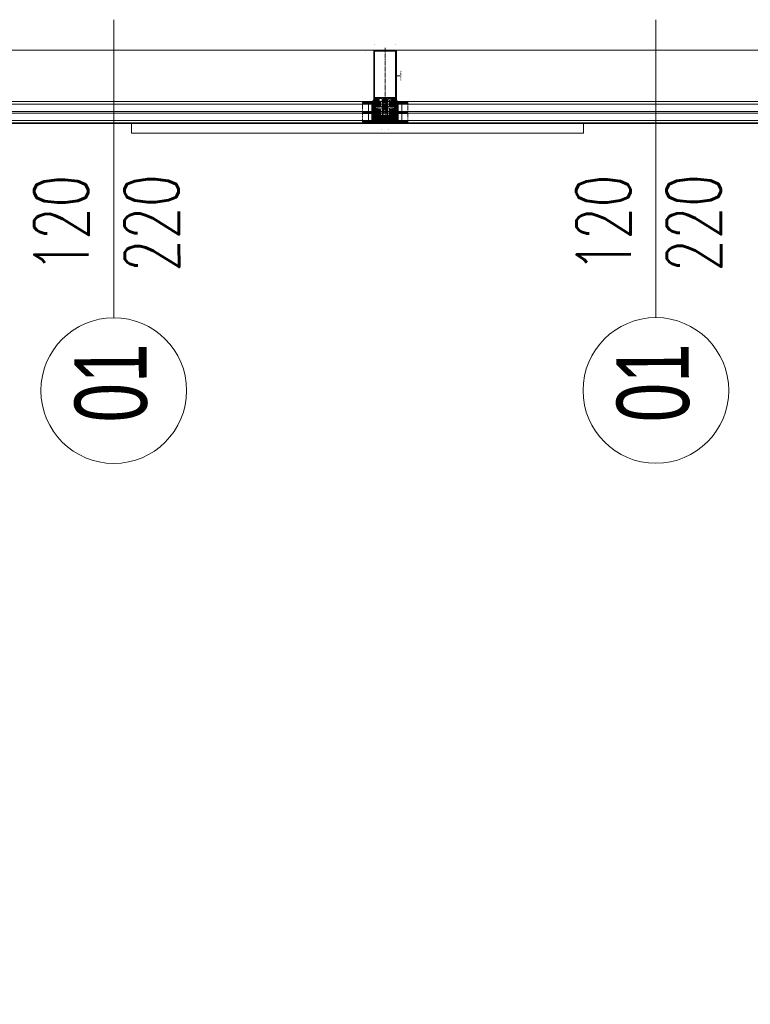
# Model space of a CAD drawing. Header units: inches. Extents: x 0 to 111471, y -105323 to 11070.
# Tile 173 of 256: x 44290 to 44452, y -28066 to -27848. Entities that reach past the tile are written whole.
import ezdxf
from ezdxf.enums import TextEntityAlignment as Align

# ---------------------------------------------------------------- set-up
doc = ezdxf.new("R2010")
doc.units = ezdxf.units.IN
doc.header["$MEASUREMENT"] = 0
for name, pattern in [('DIVIDE', [5.3, 2, -1, 0.15, -1, 0.15, -1]), ('gen3', [6.25, 4.75, -1.5]), ('GEN7', [13.75, 9.75, -1.5, 1, -1.5])]:
    doc.linetypes.add(name, pattern=pattern)
for name, color, linetype, lineweight in [('888 drzwi i okna', 4, 'Continuous', 0), ('888 opisy', 3, 'Continuous', 0), ('888 projektowane elementy', 6, 'Continuous', 13), ('888 sciany istniejące', 2, 'Continuous', 35), ('888 widok', 8, 'Continuous', 0), ('888 wymiary', 1, 'Continuous', 0), ('MB-inne', 8, 'Continuous', 9), ('MB-kreskowanie', 8, 'Continuous', 5), ('MB-opisy', 120, 'Continuous', 9), ('MB-osie', 4, 'GEN7', 5), ('MB-profile', 7, 'Continuous', 9), ('MB-szyby', 4, 'Continuous', 9), ('MB-urwania', 1, 'DIVIDE', 5), ('MB-uszczelki_tworzywa', 8, 'Continuous', 9), ('MB-wymiary', 145, 'Continuous', 9), ('Wymiary', 85, 'Continuous', 18)]:
    doc.layers.add(name, color=color, linetype=linetype, lineweight=lineweight)
doc.styles.add('ARIALCE', font='arial.ttf', dxfattribs={"width": 0.8})
doc.styles.get("Standard").update_dxf_attribs({"font": 'arial.ttf'})
doc.styles.add('TS 100_opisy', font='romans.shx', dxfattribs={"width": 0.7, "height": 16})
doc.styles.add('TS 100_wymiary', font='romans.shx', dxfattribs={"width": 0.7, "height": 16})
doc.dimstyles.new('Dim Style 100', dxfattribs={"dimtxt": 16, "dimasz": 12, "dimexe": 12, "dimexo": 2, "dimgap": 10, "dimtad": 1, "dimdec": 0, "dimzin": 9, "dimtxsty": 'TS 100_wymiary', "dimblk": 'ARCHTICK', "dimcen": 2.5, "dimdle": 12, "dimclrd": 256, "dimclrt": 2, "dimadec": 0, "dimazin": 2, "dimtfac": 1, "dimtdec": 0, "dimtix": 1, "dimtmove": 2, "dimatfit": 3, "dimfxl": 0, "dimlwd": -1, "dimarcsym": 0})
doc.dimstyles.new('MB_KDA_2.5', dxfattribs={"dimtxt": 2.5, "dimasz": 2.5, "dimexe": 1, "dimexo": 1, "dimgap": 1, "dimtad": 1, "dimdec": 1, "dimdsep": 46, "dimtxsty": 'Standard', "dimcen": 0, "dimclrd": 256, "dimclre": 256, "dimclrt": 2, "dimadec": 0, "dimazin": 2, "dimtp": 0.1, "dimtm": 0.1, "dimtfac": 0.71, "dimtdec": 1, "dimtmove": 0, "dimatfit": 3, "dimfxl": 0, "dimtzin": 0, "dimlwd": -1, "dimlwe": -1, "dimarcsym": 0})
pattern_1 = [(315, (-204.003, -193.6241), (1.3470384, -3e-16), [0.9525, -0.9525])]
pattern_2 = [(0.033944, (-4153.1781, -852.2568), (0.23784281, 0.47639099), [0, -0.47625])]
pattern_3 = [(45, (-204.003, 93.6241), (1.3470384, -2e-16), [0.9525, -0.9525])]

# ---------------------------------------------------------------- blocks, each defined once
blk = doc.blocks.new('K430492X')
at = {"layer": 'MB-kreskowanie'}
h = blk.add_hatch(color=0, dxfattribs=at)
h.paths.add_polyline_path([(-109.2, 25), (-109.5, 24.7), (-109.5, 22.5), (-109, 22), (-108.5, 22), (-108.5, 23.5), (-106.5, 23.5), (-106.5, 19.7), (-106.3, 19.5), (-106.5, 19.2), (-106.5, 15.5), (-108.5, 15.5), (-108.5, 17), (-109, 17), (-109.5, 16.5), (-109.5, 13), (-108.5, 13), (-108.5, 14), (-106.5, 14), (-106.5, 6.5), (-107, 6), (-124.2, 6), (-124.5, 5.7), (-124.5, 4), (-124, 3.5), (-123, 3.5), (-123, 4.5), (-121, 4.5), (-120.5, 4), (-120.5, 2.7), (-118.9, 0), (-120.5, -2.8), (-120.5, -4), (-121, -4.5), (-123, -4.5), (-123, -3.5), (-124, -3.5), (-124.5, -4), (-124.5, -5.7), (-124.2, -6), (-107, -6), (-106.5, -6.5), (-106.5, -14), (-108.5, -14), (-108.5, -13), (-109.5, -13), (-109.5, -16.5), (-109, -17), (-108.5, -17), (-108.5, -15.5), (-106.5, -15.5), (-106.5, -19.2), (-106.3, -19.5), (-106.5, -19.7), (-106.5, -23.5), (-108.5, -23.5), (-108.5, -22), (-109, -22), (-109.5, -22.5), (-109.5, -24.7), (-109.2, -25), (-0.5, -25, 0.413925), (0, -24.5), (0, 24.5, 0.413925), (-0.5, 25)])
h.paths.add_polyline_path([(-3, 22.9), (-2.5, 22.4), (-2.5, -22.4), (-3, -22.9), (-104, -22.9), (-104.5, -22.4), (-104.5, 22.4), (-104, 22.9)], flags=16)
h.paths.add_polyline_path([(-106.4, 3.6), (-105.5, 0), (-106.4, -3.6), (-106.9, -4), (-116.9, -4), (-117.3, -3.2), (-115.9, -0.8), (-115.9, 0.8), (-117.3, 3.2), (-116.9, 4), (-106.9, 4)], flags=16)
at = {"layer": 'MB-profile'}
blk.add_lwpolyline([(-0.5, -25), (-109.2, -25), (-109.5, -24.7), (-109.5, -22.5), (-109, -22), (-108.5, -22), (-108.5, -23.5), (-106.5, -23.5), (-106.5, -19.7), (-106.3, -19.5), (-106.5, -19.2), (-106.5, -15.5), (-108.5, -15.5), (-108.5, -17), (-109, -17), (-109.5, -16.5), (-109.5, -13), (-108.5, -13), (-108.5, -14), (-106.5, -14), (-106.5, -6.5), (-107, -6), (-124.2, -6), (-124.5, -5.7), (-124.5, -4), (-124, -3.5), (-123, -3.5), (-123, -4.5), (-121, -4.5), (-120.5, -4), (-120.5, -2.8), (-118.9, 0), (-120.5, 2.7), (-120.5, 4), (-121, 4.5), (-123, 4.5), (-123, 3.5), (-124, 3.5), (-124.5, 4), (-124.5, 5.7), (-124.2, 6), (-107, 6), (-106.5, 6.5), (-106.5, 14), (-108.5, 14), (-108.5, 13), (-109.5, 13), (-109.5, 16.5), (-109, 17), (-108.5, 17), (-108.5, 15.5), (-106.5, 15.5), (-106.5, 19.2), (-106.3, 19.5), (-106.5, 19.7), (-106.5, 23.5), (-108.5, 23.5), (-108.5, 22), (-109, 22), (-109.5, 22.5), (-109.5, 24.7), (-109.2, 25), (-0.5, 25, -0.414502), (0, 24.5), (0, -24.5, -0.414502)], format="xyb", close=True, dxfattribs=at)
for points in [[(-3, -22.9), (-104, -22.9), (-104.5, -22.4), (-104.5, 22.4), (-104, 22.9), (-3, 22.9), (-2.5, 22.4), (-2.5, -22.4)], [(-106.4, -3.6), (-106.9, -4), (-116.9, -4), (-117.3, -3.2), (-115.9, -0.8), (-115.9, 0.8), (-117.3, 3.2), (-116.9, 4), (-106.9, 4), (-106.4, 3.6), (-105.5, 0)]]:
    blk.add_lwpolyline(points, close=True, dxfattribs=at)
blk = doc.blocks.new('*D597')
at = {"layer": 'Defpoints', "color": 0, "ltscale": 0.01}
for p in [(52, -74.7), (161.5, -74.5), (52, -92)]:
    blk.add_point(p, dxfattribs=at)
at = {"layer": 'MB-wymiary'}
for p, q in [((52, -75.7), (52, -93)), ((161.5, -75.5), (161.5, -93)), ((159, -92), (54.5, -92))]:
    blk.add_line(p, q, dxfattribs=at)
at = {"layer": 'MB-wymiary', "ltscale": 0.01}
for points in [[(54.5, -91.6), (54.5, -92.4), (52, -92)], [(159, -92.4), (159, -91.6), (161.5, -92)]]:
    blk.add_solid(points, dxfattribs=at)
at = {"layer": 'MB-wymiary', "color": 2, "ltscale": 0.01, "insert": (106.8, -89.7), "char_height": 2.5, "attachment_point": 5}
blk.add_mtext('110', dxfattribs=at)
blk = doc.blocks.new('*D598')
at = {"layer": 'Defpoints', "color": 0, "ltscale": 0.01}
for p in [(147.1, -25), (173.9, -25), (147.1, -75)]:
    blk.add_point(p, dxfattribs=at)
at = {"layer": 'MB-wymiary'}
for p, q in [((148.1, -25), (174.9, -25)), ((173.9, -72.5), (173.9, -27.5)), ((148.1, -75), (174.9, -75))]:
    blk.add_line(p, q, dxfattribs=at)
at = {"layer": 'MB-wymiary', "ltscale": 0.01}
for points in [[(174.3, -27.5), (173.5, -27.5), (173.9, -25)], [(173.5, -72.5), (174.3, -72.5), (173.9, -75)]]:
    blk.add_solid(points, dxfattribs=at)
at = {"layer": 'MB-wymiary', "color": 2, "ltscale": 0.01, "insert": (171.7, -50), "char_height": 2.5, "attachment_point": 5, "rotation": 90}
blk.add_mtext('50', dxfattribs=at)
blk = doc.blocks.new('120900')
at = {"layer": 'MB-kreskowanie'}
h = blk.add_hatch(dxfattribs=at)
h.set_pattern_fill('DOTS', color=256, scale=0.3, angle=90.0339, style=0)
h.set_pattern_definition([(90.033944, (778.75693, -4206.1781), (-0.47639099, 0.23784281), [0, -0.47625])])
h.paths.add_polyline_path([(-6.2, 1.7, -0.244698), (-6, 1.8), (-5.6, 1.8, -0.117863), (-5.4, 1.8, 0.255673), (-2.6, 1.8, -0.117863), (-2.4, 1.8), (-2, 1.8, -0.244698), (-1.8, 1.7), (-1, 0.6, -0.520567), (-1.1, 0.3), (-1.5, 0.2), (-1.5, -1), (-2.5, -1), (-2.5, 0.7, 0.496188), (-2.8, 0.9, -0.136548), (-5.2, 0.9, 0.502247), (-5.5, 0.7), (-5.5, -1), (-6.5, -1), (-6.5, 0.2), (-6.9, 0.3, -0.520567), (-7, 0.6)])
h.paths.add_polyline_path([(-9.5, -1.3, -0.414214), (-9.2, -1), (-7.3, -1, -0.267949), (-7.1, -1.2, 0.767327), (-6.5, -1), (-5.5, -1), (-5.5, -1.3, 0.414214), (-5.3, -1.5), (-2.7, -1.5, 0.414214), (-2.5, -1.3), (-2.5, -1), (-1.5, -1, 0.767327), (-0.9, -1.2, -0.267949), (-0.7, -1), (1.2, -1, -0.414214), (1.5, -1.3, 0.218991), (4.8, -4.2, -0.885567), (4.5, -5, -0.160479), (1, -3.3, 0.21435), (0.2, -3), (-1.4, -3, 0.674934), (-1.6, -3.5, 0.163474), (0.2, -4.4, -1), (0.2, -5, -0.19206), (-3.5, -3.2, 0.293178), (-4, -3, 0.293178), (-4.5, -3.2, -0.19206), (-8.2, -5, -1), (-8.2, -4.4, 0.163474), (-6.4, -3.5, 0.674934), (-6.6, -3), (-8.2, -3, 0.214349), (-9, -3.3, -0.160479), (-12.5, -5, -0.885567), (-12.8, -4.2, 0.226961)])
at = {"layer": 'MB-uszczelki_tworzywa'}
for points in [[(1.5, -1.3, 0.218991), (4.8, -4.2, -0.885567), (4.5, -5, -0.160479), (1, -3.3, 0.21435), (0.2, -3), (-1.4, -3, 0.677436), (-1.6, -3.5, 0.163474), (0.2, -4.4, -1), (0.2, -5, -0.19206), (-3.5, -3.2, 0.293178), (-4, -3, 0.293178), (-4.5, -3.2, -0.19206), (-8.2, -5, -1), (-8.2, -4.4, 0.163474), (-6.4, -3.5, 0.677436), (-6.6, -3), (-8.2, -3, 0.21435), (-9, -3.3, -0.160479), (-12.5, -5, -0.885567), (-12.8, -4.2, 0.226961), (-9.5, -1.3, -0.414214), (-9.2, -1), (-7.3, -1, -0.267949), (-7.1, -1.2, 0.767327), (-6.5, -1), (-6.5, 0.2), (-6.9, 0.3, -0.520567), (-7, 0.6), (-6.2, 1.7, -0.244698), (-6, 1.8), (-5.6, 1.8, -0.117863), (-5.4, 1.8, 0.255673), (-2.6, 1.8, -0.117863), (-2.4, 1.8), (-2, 1.8, -0.244698), (-1.8, 1.7), (-1, 0.6, -0.520567), (-1.1, 0.3), (-1.5, 0.2), (-1.5, -1, 0.767327), (-0.9, -1.2, -0.267949), (-0.7, -1), (1.2, -1, -0.414214)], [(-2.5, -1.3), (-2.5, 0.7, 0.490314), (-2.7, 0.9, -0.137178), (-5.2, 0.9, 0.490314), (-5.5, 0.7), (-5.5, -1.3, 0.414214), (-5.3, -1.5), (-2.7, -1.5, 0.414214)]]:
    blk.add_lwpolyline(points, format="xyb", close=True, dxfattribs=at)
blk = doc.blocks.new('*D599')
at = {"layer": 'Defpoints', "color": 0, "ltscale": 0.01}
for p in [(2.1, -40), (-13.3, -60), (2, -60)]:
    blk.add_point(p, dxfattribs=at)
at = {"layer": 'MB-wymiary'}
for p, q in [((1.1, -40), (-14.3, -40)), ((-13.3, -42.5), (-13.3, -57.5)), ((1, -60), (-14.3, -60))]:
    blk.add_line(p, q, dxfattribs=at)
at = {"layer": 'MB-wymiary', "ltscale": 0.01}
for points in [[(-12.9, -42.5), (-13.8, -42.5), (-13.3, -40)], [(-13.8, -57.5), (-12.9, -57.5), (-13.3, -60)]]:
    blk.add_solid(points, dxfattribs=at)
at = {"layer": 'MB-wymiary', "color": 2, "ltscale": 0.01, "insert": (-15.6, -50), "char_height": 2.5, "attachment_point": 5, "rotation": 90}
blk.add_mtext('20', dxfattribs=at)
blk = doc.blocks.new('_ArchTick')
at = {"layer": 'Wymiary', "color": 0, "const_width": 0.15}
blk.add_lwpolyline([(-0.5, -0.5), (0.5, 0.5)], dxfattribs=at)
blk = doc.blocks.new('*D701')
at = {"layer": '888 wymiary', "color": 0, "lineweight": -2, "ltscale": 0.01}
for p, q in [((44250.71, -28131.52), (44250.71, -28163.52)), ((44370.71, -28131.52), (44370.71, -28163.52))]:
    blk.add_line(p, q, dxfattribs=at)
at = {"layer": '888 wymiary', "ltscale": 0.01}
blk.add_line((44238.71, -28151.52), (44382.71, -28151.52), dxfattribs=at)
at = {"layer": 'Defpoints', "color": 0}
for p in [(44250.71, -27864.81), (44370.71, -27864.86), (44370.71, -28151.52)]:
    blk.add_point(p, dxfattribs=at)
at = {"layer": '888 wymiary', "linetype": 'ByBlock', "xscale": 12, "yscale": 12, "zscale": 12, "rotation": 180}
blk.add_blockref('_ArchTick', (44250.71, -28151.52), dxfattribs=at)
at = {"layer": '888 wymiary', "linetype": 'ByBlock', "xscale": 12, "yscale": 12, "zscale": 12}
blk.add_blockref('_ArchTick', (44370.71, -28151.52), dxfattribs=at)
at = {"layer": '888 wymiary', "color": 2, "ltscale": 0.01, "insert": (44310.71, -28133.52), "char_height": 16, "attachment_point": 5, "style": 'TS 100_wymiary'}
blk.add_mtext('120', dxfattribs=at)
blk = doc.blocks.new('*D702')
at = {"layer": '888 wymiary', "color": 0, "lineweight": -2, "ltscale": 0.01}
for p, q in [((44370.71, -28131.52), (44370.71, -28163.52)), ((44490.71, -28131.52), (44490.71, -28163.52))]:
    blk.add_line(p, q, dxfattribs=at)
at = {"layer": '888 wymiary', "ltscale": 0.01}
blk.add_line((44358.71, -28151.52), (44502.71, -28151.52), dxfattribs=at)
at = {"layer": 'Defpoints', "color": 0}
for p in [(44370.71, -27864.86), (44490.71, -27864.86), (44490.71, -28151.52)]:
    blk.add_point(p, dxfattribs=at)
at = {"layer": '888 wymiary', "linetype": 'ByBlock', "xscale": 12, "yscale": 12, "zscale": 12, "rotation": 180}
blk.add_blockref('_ArchTick', (44370.71, -28151.52), dxfattribs=at)
at = {"layer": '888 wymiary', "linetype": 'ByBlock', "xscale": 12, "yscale": 12, "zscale": 12}
blk.add_blockref('_ArchTick', (44490.71, -28151.52), dxfattribs=at)
at = {"layer": '888 wymiary', "color": 2, "ltscale": 0.01, "insert": (44430.71, -28133.52), "char_height": 16, "attachment_point": 5, "style": 'TS 100_wymiary'}
blk.add_mtext('120', dxfattribs=at)
blk = doc.blocks.new('*D708')
at = {"layer": '888 wymiary', "color": 0, "lineweight": -2, "ltscale": 0.01}
for p, q in [((43418.64, -28259.85), (43418.64, -28291.85)), ((45099.62, -28259.85), (45099.62, -28291.85))]:
    blk.add_line(p, q, dxfattribs=at)
at = {"layer": '888 wymiary', "ltscale": 0.01}
blk.add_line((43406.64, -28279.85), (45111.62, -28279.85), dxfattribs=at)
at = {"layer": 'Defpoints', "color": 0}
for p in [(43418.64, -27872.28), (45099.62, -27871.92), (45099.62, -28279.85)]:
    blk.add_point(p, dxfattribs=at)
at = {"layer": '888 wymiary', "linetype": 'ByBlock', "xscale": 12, "yscale": 12, "zscale": 12, "rotation": 180}
blk.add_blockref('_ArchTick', (43418.64, -28279.85), dxfattribs=at)
at = {"layer": '888 wymiary', "linetype": 'ByBlock', "xscale": 12, "yscale": 12, "zscale": 12}
blk.add_blockref('_ArchTick', (45099.62, -28279.85), dxfattribs=at)
at = {"layer": '888 wymiary', "color": 2, "ltscale": 0.01, "insert": (44259.13, -28261.85), "char_height": 16, "attachment_point": 5, "style": 'TS 100_wymiary'}
blk.add_mtext('1681', dxfattribs=at)
blk = doc.blocks.new('*D815')
at = {"layer": '888 wymiary', "color": 0, "lineweight": -2, "ltscale": 0.01}
for p, q in [((44414.62, -28220.23), (44414.62, -28252.23)), ((44484.62, -28220.23), (44484.62, -28252.23))]:
    blk.add_line(p, q, dxfattribs=at)
at = {"layer": '888 wymiary', "ltscale": 0.01}
blk.add_line((44496.62, -28240.23), (44402.62, -28240.23), dxfattribs=at)
at = {"layer": 'Defpoints', "color": 0}
for p in [(44414.62, -27871.92), (44484.62, -27871.92), (44414.62, -28240.23)]:
    blk.add_point(p, dxfattribs=at)
at = {"layer": '888 wymiary', "linetype": 'ByBlock', "xscale": 12, "yscale": 12, "zscale": 12, "rotation": 180}
blk.add_blockref('_ArchTick', (44414.62, -28240.23), dxfattribs=at)
at = {"layer": '888 wymiary', "linetype": 'ByBlock', "xscale": 12, "yscale": 12, "zscale": 12}
blk.add_blockref('_ArchTick', (44484.62, -28240.23), dxfattribs=at)
at = {"layer": '888 wymiary', "color": 2, "ltscale": 0.01, "insert": (44449.62, -28222.23), "char_height": 16, "attachment_point": 5, "style": 'TS 100_wymiary'}
blk.add_mtext('70', dxfattribs=at)
blk = doc.blocks.new('*D816')
at = {"layer": '888 wymiary', "color": 0, "lineweight": -2, "ltscale": 0.01}
for p, q in [((44314.62, -28220.23), (44314.62, -28252.23)), ((44414.62, -28220.23), (44414.62, -28252.23))]:
    blk.add_line(p, q, dxfattribs=at)
at = {"layer": '888 wymiary', "ltscale": 0.01}
blk.add_line((44426.62, -28240.23), (44302.62, -28240.23), dxfattribs=at)
at = {"layer": 'Defpoints', "color": 0}
for p in [(44314.62, -27871.92), (44414.62, -27871.92), (44314.62, -28240.23)]:
    blk.add_point(p, dxfattribs=at)
at = {"layer": '888 wymiary', "linetype": 'ByBlock', "xscale": 12, "yscale": 12, "zscale": 12, "rotation": 180}
blk.add_blockref('_ArchTick', (44314.62, -28240.23), dxfattribs=at)
at = {"layer": '888 wymiary', "linetype": 'ByBlock', "xscale": 12, "yscale": 12, "zscale": 12}
blk.add_blockref('_ArchTick', (44414.62, -28240.23), dxfattribs=at)
at = {"layer": '888 wymiary', "color": 2, "ltscale": 0.01, "insert": (44364.62, -28222.23), "char_height": 16, "attachment_point": 5, "style": 'TS 100_wymiary'}
blk.add_mtext('100', dxfattribs=at)
blk = doc.blocks.new('*D817')
at = {"layer": '888 wymiary', "color": 0, "lineweight": -2, "ltscale": 0.01}
for p, q in [((44254.62, -28220.23), (44254.62, -28252.23)), ((44314.62, -28220.23), (44314.62, -28252.23))]:
    blk.add_line(p, q, dxfattribs=at)
at = {"layer": '888 wymiary', "ltscale": 0.01}
blk.add_line((44326.62, -28240.23), (44242.62, -28240.23), dxfattribs=at)
at = {"layer": 'Defpoints', "color": 0}
for p in [(44254.62, -27871.92), (44314.62, -27871.92), (44254.62, -28240.23)]:
    blk.add_point(p, dxfattribs=at)
at = {"layer": '888 wymiary', "linetype": 'ByBlock', "xscale": 12, "yscale": 12, "zscale": 12, "rotation": 180}
blk.add_blockref('_ArchTick', (44254.62, -28240.23), dxfattribs=at)
at = {"layer": '888 wymiary', "linetype": 'ByBlock', "xscale": 12, "yscale": 12, "zscale": 12}
blk.add_blockref('_ArchTick', (44314.62, -28240.23), dxfattribs=at)
at = {"layer": '888 wymiary', "color": 2, "ltscale": 0.01, "insert": (44284.62, -28222.23), "char_height": 16, "attachment_point": 5, "style": 'TS 100_wymiary'}
blk.add_mtext('60', dxfattribs=at)
blk = doc.blocks.new('G$C0AADE25E')
at = {"layer": 'MB-kreskowanie'}
h = blk.add_hatch(dxfattribs=at)
h.set_pattern_fill('DASH', color=256, scale=0.3, angle=315, style=0)
h.set_pattern_definition([(135, (-89.4117, -467.5632), (-3e-17, 1.3470384), [0.9525, -0.9525])])
h.paths.add_polyline_path([(22, -20.8), (6, -20.8), (6, -40), (22, -40)])
h = blk.add_hatch(dxfattribs=at)
h.set_pattern_fill('DASH', color=256, scale=0.3, angle=315, style=0)
h.set_pattern_definition(pattern_1)
h.paths.add_polyline_path([(26, -20.8), (26, -26.8), (42, -26.8), (42, -20.8)])
h = blk.add_hatch(dxfattribs=at)
h.set_pattern_fill('DOTS', color=256, scale=0.3, angle=0.0339, style=0)
h.set_pattern_definition(pattern_2)
h.paths.add_polyline_path([(54.7, -32.7, 0.244698), (54.8, -32.5), (54.8, -32.1, 0.117863), (54.8, -31.9, -0.255673), (54.8, -29.1, 0.117863), (54.8, -28.9), (54.8, -28.5, 0.244698), (54.7, -28.3), (53.6, -27.5, 0.520567), (53.3, -27.6), (53.2, -28), (52, -28), (52, -29), (53.7, -29, -0.496188), (53.9, -29.3, 0.136548), (53.9, -31.7, -0.502247), (53.7, -32), (52, -32), (52, -33), (53.2, -33), (53.3, -33.4, 0.520567), (53.6, -33.5)])
h.paths.add_polyline_path([(51.7, -36, 0.414214), (52, -35.7), (52, -33.8, 0.267949), (51.8, -33.6, -0.767327), (52, -33), (52, -32), (51.7, -32, -0.414214), (51.5, -31.8), (51.5, -29.2, -0.414214), (51.7, -29), (52, -29), (52, -28, -0.767327), (51.8, -27.4, 0.267949), (52, -27.2), (52, -25.3, 0.414214), (51.7, -25, -0.218991), (48.8, -21.7, 0.885567), (48, -22, 0.160479), (49.7, -25.5, -0.21435), (50, -26.3), (50, -27.9, -0.674934), (49.5, -28.1, -0.163474), (48.6, -26.3, 1), (48, -26.3, 0.19206), (49.8, -30, -0.293178), (50, -30.5, -0.293178), (49.8, -31, 0.19206), (48, -34.7, 1), (48.6, -34.7, -0.163474), (49.5, -32.9, -0.674934), (50, -33.1), (50, -34.7, -0.214349), (49.7, -35.5, 0.160479), (48, -39, 0.885567), (48.8, -39.3, -0.226961)])
h = blk.add_hatch(dxfattribs=at)
h.set_pattern_fill('HEX', color=256, scale=0.2, angle=135, style=0)
h.set_pattern_definition([(135, (-103.4117, 367.5632), (-0.7777128, -0.7777128), [0.635, -1.27]), (255, (-103.4117, 367.5632), (1.0623755, -0.2846626), [0.635, -1.27]), (195, (-103.8607, 368.0122), (0.2846626, -1.0623755), [0.635, -1.27])])
h.paths.add_polyline_path([(7, -60), (17, -60), (17, -40), (7, -40)])
h = blk.add_hatch(dxfattribs=at)
h.set_pattern_fill('DASH', color=256, scale=0.3, angle=315, style=0)
h.set_pattern_definition(pattern_1)
h.paths.add_polyline_path([(38.2, -40), (40, -40), (42, -40), (42, -26.8), (36.2, -26.8, -0.414214), (38.2, -28.8)])
h.paths.add_polyline_path([(26, -40), (29.8, -40), (29.8, -28.8, -0.414214), (31.8, -26.8), (26, -26.8)])
h = blk.add_hatch(dxfattribs=at)
h.set_pattern_fill('DASH', color=256, scale=0.3, angle=225, style=0)
h.set_pattern_definition([(225, (-89.4117, 367.5632), (-6e-16, -1.3470384), [0.9525, -0.9525])])
h.paths.add_polyline_path([(6, -60), (6, -79.2), (22, -79.2), (22, -60)])
h = blk.add_hatch(dxfattribs=at)
h.set_pattern_fill('_U', color=256, angle=315, style=0, double=1, pattern_type=0)
h.set_pattern_definition([(315, (-2146.2895, 2427.8375), (0.70710678, 0.70710678), []), (45, (-2146.2895, 2427.8375), (-0.70710678, 0.70710678), [])])
h.paths.add_polyline_path([(23.5, -52.6), (23.2, -52.3), (23.2, -47.7), (23.5, -47.4), (25, -47.4), (28.4, -47.4), (28.4, -46.8), (28.2, -46.4), (27.4, -45.9), (26.9, -46.7), (25, -46.7), (23.5, -46.7), (23.2, -46.1), (23.2, -45.7), (23.4, -45.4), (25, -45), (25, -44), (17, -44), (17, -46), (17.5, -46.5), (18.4, -46.5), (18.4, -45.5), (21.3, -45.5), (22.2, -46.5), (22.2, -49.1), (22.7, -50), (22.2, -50.9), (22.2, -53.5), (21.3, -54.5), (18.4, -54.5), (18.4, -53.5), (17.5, -53.5), (17, -54), (17, -56), (25, -56), (25, -55), (23.4, -54.6), (23.2, -54.3), (23.2, -53.8), (23.5, -53.3), (25, -53.3), (26.9, -53.3), (27.4, -54), (28.2, -53.6), (28.4, -53.2), (28.4, -52.5), (25, -52.6)])
h = blk.add_hatch(dxfattribs=at)
h.set_pattern_fill('_U', color=256, angle=315, style=0, double=1, pattern_type=0)
h.set_pattern_definition([(315, (-2134.2895, 2427.8375), (0.70710678, 0.70710678), []), (45, (-2134.2895, 2427.8375), (-0.70710678, 0.70710678), [])])
h.paths.add_polyline_path([(35.5, -52.6), (35.2, -52.3), (35.2, -47.7), (35.5, -47.4), (37, -47.4), (40.4, -47.4), (40.4, -46.8), (40.2, -46.4), (39.4, -45.9), (38.9, -46.7), (37, -46.7), (35.5, -46.7), (35.2, -46.1), (35.2, -45.7), (35.4, -45.4), (37, -45), (37, -44), (25, -44), (25, -46), (25.5, -46.5), (26.4, -46.5), (26.4, -45.5), (33.3, -45.5), (34.2, -46.5), (34.2, -49.1), (34.7, -50), (34.2, -50.9), (34.2, -53.5), (33.3, -54.5), (26.4, -54.5), (26.4, -53.5), (25.5, -53.5), (25, -54), (25, -56), (37, -56), (37, -55), (35.4, -54.6), (35.2, -54.3), (35.2, -53.8), (35.5, -53.3), (37, -53.3), (38.9, -53.3), (39.4, -54), (40.2, -53.6), (40.4, -53.2), (40.4, -52.5), (37, -52.6)])
h = blk.add_hatch(dxfattribs=at)
h.set_pattern_fill('DASH', color=256, scale=0.3, angle=225, style=0)
h.set_pattern_definition(pattern_3)
h.paths.add_polyline_path([(38.2, -71.2, -0.414214), (36.2, -73.2), (42, -73.2), (42, -60), (40, -60), (38.2, -60)])
h.paths.add_polyline_path([(26, -73.2), (31.8, -73.2, -0.414214), (29.8, -71.2), (29.8, -60), (26, -60)])
h = blk.add_hatch(dxfattribs=at)
h.set_pattern_fill('DOTS', color=256, scale=0.3, angle=0.0339, style=0)
h.set_pattern_definition(pattern_2)
h.paths.add_polyline_path([(54.7, -67.3, -0.244698), (54.8, -67.5), (54.8, -67.9, -0.117863), (54.8, -68.1, 0.255673), (54.8, -70.9, -0.117863), (54.8, -71.1), (54.8, -71.5, -0.244698), (54.7, -71.7), (53.6, -72.5, -0.520567), (53.3, -72.4), (53.2, -72), (52, -72), (52, -71), (53.7, -71, 0.496188), (53.9, -70.7, -0.136548), (53.9, -68.3, 0.502247), (53.7, -68), (52, -68), (52, -67), (53.2, -67), (53.3, -66.6, -0.520567), (53.6, -66.5)])
h.paths.add_polyline_path([(51.7, -64, -0.414214), (52, -64.3), (52, -66.2, -0.267949), (51.8, -66.4, 0.767327), (52, -67), (52, -68), (51.7, -68, 0.414214), (51.5, -68.2), (51.5, -70.8, 0.414214), (51.7, -71), (52, -71), (52, -72, 0.767327), (51.8, -72.6, -0.267949), (52, -72.8), (52, -74.7, -0.414214), (51.7, -75, 0.218991), (48.8, -78.3, -0.885567), (48, -78, -0.160479), (49.7, -74.5, 0.21435), (50, -73.7), (50, -72.1, 0.674934), (49.5, -71.9, 0.163474), (48.6, -73.7, -1), (48, -73.7, -0.19206), (49.8, -70, 0.293178), (50, -69.5, 0.293178), (49.8, -69, -0.19206), (48, -65.3, -1), (48.6, -65.3, 0.163474), (49.5, -67.1, 0.674934), (50, -66.9), (50, -65.3, 0.214349), (49.7, -64.5, -0.160479), (48, -61, -0.885567), (48.8, -60.7, 0.226961)])
h = blk.add_hatch(dxfattribs=at)
h.set_pattern_fill('DASH', color=256, scale=0.3, angle=225, style=0)
h.set_pattern_definition(pattern_3)
h.paths.add_polyline_path([(42, -79.2), (42, -73.2), (26, -73.2), (26, -79.2)])
at = {"layer": 'MB-inne'}
for p, q in [((30.5, -45.7), (30.5, -54.3)), ((31, -45.7), (31, -54.3)), ((33.3, -47.7), (31.4, -45.8)), ((33.3, -52.3), (31.4, -54.2)), ((33.2, -47.6), (33.2, -52.4))]:
    blk.add_line(p, q, dxfattribs=at)
at = {"layer": 'MB-inne', "linetype": 'Continuous'}
for p, q in [((35.5, -48.1), (37.5, -48.1)), ((35.5, -51.9), (37.5, -51.9)), ((37.5, -48.1), (38, -47.6)), ((37.5, -48.1), (41.5, -48.1)), ((37.5, -51.9), (37.5, -48.1)), ((37.5, -51.9), (38, -52.4)), ((37.5, -51.9), (41.5, -51.9)), ((38, -52.4), (38, -47.6)), ((38, -47.6), (41.2, -47.6)), ((38, -52.4), (41.2, -52.4)), ((44.7, -47.6), (48.6, -47.6)), ((44.7, -52.4), (48.6, -52.4)), ((45, -48.1), (49.1, -48.1)), ((45, -51.9), (49.1, -51.9)), ((48.6, -52.4), (48.6, -47.6)), ((49.1, -48.1), (48.6, -47.6)), ((49.1, -51.9), (48.6, -52.4)), ((49.1, -48.1), (54.5, -48.1)), ((49.1, -51.9), (49.1, -48.1)), ((49.1, -48.8), (54.1, -50.3)), ((49.1, -51.9), (54.5, -51.9)), ((55.5, -49.8), (54.5, -48.1)), ((55.5, -50.2), (54.5, -51.9)), ((55.5, -50.2), (54.9, -50.5)), ((55.5, -49.8), (55.5, -50.2))]:
    blk.add_line(p, q, dxfattribs=at)
at = {"layer": 'MB-inne', "linetype": 'gen3'}
for p in [(49.1, -48.3), (55.5, -50.2)]:
    blk.add_line(p, (54.3, -48.3), dxfattribs=at)
at = {"layer": 'MB-inne'}
for points in [[(31, -45.7), (31, -49.5, 0.198912)], [(35.6, -52.6, -0.132252), (35.5, -52.3), (35.5, -47.7, -0.132253), (35.6, -47.4)]]:
    blk.add_lwpolyline(points, format="xyb", dxfattribs=at)
at = {"layer": 'MB-inne', "linetype": 'Continuous', "extrusion": (-1.83691e-16, -2.22045e-16, -1)}
blk.add_arc((-54.7, -49), 1.46, 260, 294.7886, dxfattribs=at)
at = {"layer": 'MB-inne', "linetype": 'Continuous'}
blk.add_arc((56.2, -51.2), 1.83, 155.1869, 202.5202, dxfattribs=at)
at = {"layer": 'MB-kreskowanie'}
for p, q in [((1, 0), (1, -40)), ((2, 0), (2, -40)), ((3, 0), (3, -40)), ((4, 0), (4, -40)), ((5, 0), (5, -40)), ((23, 0), (23, -40)), ((24, 0), (24, -40)), ((25, 0), (25, -40)), ((43, 0), (43, -40)), ((44, 0), (44, -40)), ((45, 0), (45, -40)), ((46, 0), (46, -40)), ((47, 0), (47, -40)), ((1, -100), (1, -60)), ((2, -100), (2, -60)), ((3, -100), (3, -60)), ((4, -100), (4, -60)), ((5, -100), (5, -60)), ((23, -100), (23, -60)), ((24, -100), (24, -60)), ((25, -100), (25, -60)), ((43, -100), (43, -60)), ((44, -100), (44, -60)), ((45, -100), (45, -60)), ((46, -100), (46, -60)), ((47, -100), (47, -60))]:
    blk.add_line(p, q, dxfattribs=at)
for centre, start, end in [((-120.7, -50), 354.7949, 5.2051), ((-119.7, -50), 355.2692, 4.7308), ((-118.7, -50), 355.2692, 4.7308), ((-117.7, -50), 355.2692, 4.7308), ((-116.7, -50), 355.2692, 4.7308), ((-115.7, -50), 355.2692, 4.7308), ((-114.7, -50), 355.2692, 4.7308)]:
    blk.add_arc(centre, 121.2, start, end, dxfattribs=at)
at = {"layer": 'MB-osie'}
blk.add_line((166.3, -50), (17.8, -50), dxfattribs=at)
at = {"layer": 'MB-profile'}
for points in [[(30.5, -40), (30, -40, -0.414214), (29.8, -39.8), (29.8, -28.8, -0.414214), (31.8, -26.8), (36.2, -26.8, -0.414214), (38.2, -28.8), (38.2, -39.8, -0.414214), (38, -40), (37.5, -40, -0.414214), (37, -39.5), (37, -29, 0.414214), (36, -28), (34.4, -28, 0.198912), (34.2, -28.1), (34.1, -28.1, -0.414214), (33.9, -28.1), (33.8, -28.1, 0.198912), (33.6, -28), (32, -28, 0.414214), (31, -29), (31, -39.5, -0.414214)], [(35.5, -30, -0.414214), (37, -31.5), (37, -46.4), (37.1, -46.6), (37.4, -46.7), (37.5, -46.9), (37.5, -47), (37.3, -47.2), (36, -47.2), (35.5, -47.7), (35.5, -48.1), (35.5, -51.9), (35.5, -52.3), (36, -52.8), (37.3, -52.8), (37.5, -53), (37.5, -53.1), (37.4, -53.3), (37.1, -53.4), (37, -53.6), (37, -68.5, -0.414214), (35.5, -70), (33.5, -70, -1), (33.5, -67), (34, -67), (34.3, -66.7), (34.3, -62.2), (34.3, -61.8), (33.1, -56.8), (32.1, -56), (31.5, -56), (31, -55.5), (31, -50.5), (31.1, -50.3), (31.2, -50.2), (31.2, -49.8), (31.1, -49.7), (31, -49.5), (31, -44.5), (31.5, -44), (32.1, -44), (33.1, -43.2), (34.3, -38.2), (34.3, -37.8), (34.3, -33.3), (34, -33), (33.5, -33, -1), (33.5, -30)], [(30.5, -60), (30, -60, 0.414214), (29.8, -60.2), (29.8, -71.2, 0.414214), (31.8, -73.2), (36.2, -73.2, 0.414214), (38.2, -71.2), (38.2, -60.2, 0.414214), (38, -60), (37.5, -60, 0.414214), (37, -60.5), (37, -71, -0.414214), (36, -72), (34.4, -72, -0.198912), (34.2, -71.9), (34.1, -71.9, 0.414214), (33.9, -71.9), (33.8, -71.9, -0.198912), (33.6, -72), (32, -72, -0.414214), (31, -71), (31, -60.5, 0.414214)]]:
    blk.add_lwpolyline(points, format="xyb", close=True, dxfattribs=at)
for points in [[(106.2, -75), (52.3, -75), (52, -74.7), (52, -72.5), (52.5, -72), (53, -72), (53, -73.5), (55, -73.5), (55, -69.7), (55.3, -69.5), (55, -69.2), (55, -65.5), (53, -65.5), (53, -67), (52.5, -67), (52, -66.5), (52, -63), (53, -63), (53, -64), (55, -64), (55, -56.5), (54.5, -56), (37.3, -56), (37, -55.7), (37, -54), (37.5, -53.5), (38.5, -53.5), (38.5, -54.5), (40.5, -54.5), (41, -54), (41, -52.8), (42.6, -50), (41, -47.2), (41, -46), (40.5, -45.5), (38.5, -45.5), (38.5, -46.5), (37.5, -46.5), (37, -46), (37, -44.3), (37.3, -44), (54.5, -44), (55, -43.5), (55, -36), (53, -36), (53, -37), (52, -37), (52, -33.5), (52.5, -33), (53, -33), (53, -34.5), (55, -34.5), (55, -30.8), (55.3, -30.5), (55, -30.3), (55, -26.5), (53, -26.5), (53, -28), (52.5, -28), (52, -27.5), (52, -25.3), (52.3, -25), (106.2, -25)], [(106.2, -72.9), (57.5, -72.9), (57, -72.4), (57, -27.6), (57.5, -27.1), (106.2, -27.1)]]:
    blk.add_lwpolyline(points, dxfattribs=at)
blk.add_lwpolyline([(55.1, -53.6), (54.6, -54), (44.6, -54), (44.2, -53.2), (45.6, -50.8), (45.6, -49.2), (44.2, -46.8), (44.6, -46), (54.6, -46), (55.1, -46.4), (56, -50)], close=True, dxfattribs=at)
at = {"layer": 'MB-szyby'}
for p, q in [((0, 0), (0, -39)), ((6, -40), (6, 0)), ((22, 0), (22, -40)), ((26, -40), (26, 0)), ((42, -40), (42, 0)), ((48, 0), (48, -39)), ((26, -20.8), (26, -40)), ((0, -39), (1, -40)), ((1, -40), (6, -40)), ((22, -40), (26, -40)), ((26, -40), (30, -40)), ((38, -40), (40, -40)), ((42, -40), (40, -40)), ((47, -40), (42, -40)), ((48, -39), (47, -40)), ((0, -61), (1, -60)), ((0, -100), (0, -61)), ((1, -60), (6, -60)), ((6, -60), (6, -100)), ((22, -100), (22, -60)), ((22, -60), (26, -60)), ((26, -79.2), (26, -60)), ((26, -60), (30, -60)), ((26, -60), (26, -100)), ((38, -60), (40, -60)), ((42, -60), (40, -60)), ((47, -60), (42, -60)), ((42, -60), (42, -100)), ((48, -61), (47, -60)), ((48, -100), (48, -61))]:
    blk.add_line(p, q, dxfattribs=at)
at = {"layer": 'MB-urwania'}
for p, q in [((48, 0), (0, 0)), ((0, -100), (48, -100))]:
    blk.add_line(p, q, dxfattribs=at)
at = {"layer": 'MB-uszczelki_tworzywa'}
for p, q in [((42, -26.8), (26, -26.8)), ((42, -73.2), (26, -73.2))]:
    blk.add_line(p, q, dxfattribs=at)
for points in [[(6, -20.8), (6, -13.3), (22, -13.3), (22, -20.8)], [(22, -40), (22, -20.8), (6, -20.8), (6, -40)], [(26, -20.8), (26, -13.3), (42, -13.3), (42, -20.8)], [(7, -40), (7, -60), (17, -60), (17, -40)], [(22, -60), (22, -79.2), (6, -79.2), (6, -60)], [(25, -47.4), (23.5, -47.4), (23.2, -47.7), (23.2, -52.3), (23.5, -52.6), (25, -52.6), (28.4, -52.5), (28.4, -53.2), (28.2, -53.6), (27.4, -54), (26.9, -53.3), (25, -53.3), (23.5, -53.3), (23.2, -53.8), (23.2, -54.3), (23.4, -54.6), (25, -55), (25, -56), (17, -56), (17, -54), (17.5, -53.5), (18.4, -53.5), (18.4, -54.5), (21.3, -54.5), (22.2, -53.5), (22.2, -50.9), (22.7, -50), (22.7, -50), (22.7, -50), (22.2, -49.1), (22.2, -46.5), (21.3, -45.5), (18.4, -45.5), (18.4, -46.5), (17.5, -46.5), (17, -46), (17, -44), (25, -44), (25, -45), (23.4, -45.4), (23.2, -45.7), (23.2, -46.1), (23.5, -46.7), (25, -46.7), (26.9, -46.7), (27.4, -45.9), (28.2, -46.4), (28.4, -46.8), (28.4, -47.4)], [(37, -47.4), (35.5, -47.4), (35.2, -47.7), (35.2, -52.3), (35.5, -52.6), (37, -52.6), (40.4, -52.5), (40.4, -53.2), (40.2, -53.6), (39.4, -54), (38.9, -53.3), (37, -53.3), (35.5, -53.3), (35.2, -53.8), (35.2, -54.3), (35.4, -54.6), (37, -55), (37, -56), (25, -56), (25, -54), (25.5, -53.5), (26.4, -53.5), (26.4, -54.5), (33.3, -54.5), (34.2, -53.5), (34.2, -50.9), (34.7, -50), (34.7, -50), (34.7, -50), (34.2, -49.1), (34.2, -46.5), (33.3, -45.5), (26.4, -45.5), (26.4, -46.5), (25.5, -46.5), (25, -46), (25, -44), (37, -44), (37, -45), (35.4, -45.4), (35.2, -45.7), (35.2, -46.1), (35.5, -46.7), (37, -46.7), (38.9, -46.7), (39.4, -45.9), (40.2, -46.4), (40.4, -46.8), (40.4, -47.4)], [(6, -79.2), (6, -86.7), (22, -86.7), (22, -79.2)], [(26, -79.2), (26, -86.7), (42, -86.7), (42, -79.2)]]:
    blk.add_lwpolyline(points, close=True, dxfattribs=at)
for points in [[(51.7, -25, -0.218991), (48.8, -21.7, 0.885567), (48, -22, 0.160479), (49.7, -25.5, -0.21435), (50, -26.3), (50, -27.9, -0.677436), (49.5, -28.1, -0.163474), (48.6, -26.3, 1), (48, -26.3, 0.19206), (49.8, -30, -0.293178), (50, -30.5, -0.293178), (49.8, -31, 0.19206), (48, -34.7, 1), (48.6, -34.7, -0.163474), (49.5, -32.9, -0.677436), (50, -33.1), (50, -34.7, -0.21435), (49.7, -35.5, 0.160479), (48, -39, 0.885567), (48.8, -39.3, -0.226961), (51.7, -36, 0.414214), (52, -35.7), (52, -33.8, 0.267949), (51.8, -33.6, -0.767327), (52, -33), (53.2, -33), (53.3, -33.4, 0.520567), (53.6, -33.5), (54.7, -32.7, 0.244698), (54.8, -32.5), (54.8, -32.1, 0.117863), (54.8, -31.9, -0.255673), (54.8, -29.1, 0.117863), (54.8, -28.9), (54.8, -28.5, 0.244698), (54.7, -28.3), (53.6, -27.5, 0.520567), (53.3, -27.6), (53.2, -28), (52, -28, -0.767327), (51.8, -27.4, 0.267949), (52, -27.2), (52, -25.3, 0.414214)], [(51.7, -29), (53.7, -29, -0.490314), (53.9, -29.2, 0.137178), (53.9, -31.8, -0.490314), (53.7, -32), (51.7, -32, -0.414214), (51.5, -31.8), (51.5, -29.2, -0.414214)], [(51.7, -75, 0.218991), (48.8, -78.3, -0.885567), (48, -78, -0.160479), (49.7, -74.5, 0.21435), (50, -73.7), (50, -72.1, 0.677436), (49.5, -71.9, 0.163474), (48.6, -73.7, -1), (48, -73.7, -0.19206), (49.8, -70, 0.293178), (50, -69.5, 0.293178), (49.8, -69, -0.19206), (48, -65.3, -1), (48.6, -65.3, 0.163474), (49.5, -67.1, 0.677436), (50, -66.9), (50, -65.3, 0.21435), (49.7, -64.5, -0.160479), (48, -61, -0.885567), (48.8, -60.7, 0.226961), (51.7, -64, -0.414214), (52, -64.3), (52, -66.2, -0.267949), (51.8, -66.4, 0.767327), (52, -67), (53.2, -67), (53.3, -66.6, -0.520567), (53.6, -66.5), (54.7, -67.3, -0.244698), (54.8, -67.5), (54.8, -67.9, -0.117863), (54.8, -68.1, 0.255673), (54.8, -70.9, -0.117863), (54.8, -71.1), (54.8, -71.5, -0.244698), (54.7, -71.7), (53.6, -72.5, -0.520567), (53.3, -72.4), (53.2, -72), (52, -72, 0.767327), (51.8, -72.6, -0.267949), (52, -72.8), (52, -74.7, -0.414214)], [(51.7, -71), (53.7, -71, 0.490314), (53.9, -70.8, -0.137178), (53.9, -68.2, 0.490314), (53.7, -68), (51.7, -68, 0.414214), (51.5, -68.2), (51.5, -70.8, 0.414214)]]:
    blk.add_lwpolyline(points, format="xyb", close=True, dxfattribs=at)
for points in [[(33.6, -40), (17, -40)], [(37, -44), (52, -44), (52, -40), (37, -40)], [(17, -44), (32.1, -44)]]:
    blk.add_lwpolyline(points, dxfattribs=at)
blk.add_lwpolyline([(38.5, -46.4), (38.7, -46.4), (38.9, -46.2, -0.391131), (39.1, -46.1), (39.9, -46.4, -0.291473), (40.2, -46.9), (40.2, -47.1, -0.414214), (39.9, -47.4), (35.3, -47.4, 0.414214), (35, -47.7), (35, -52.3, 0.414214), (35.3, -52.6), (39.9, -52.6, -0.414214), (40.2, -52.9), (40.2, -53.1, -0.291473), (39.9, -53.6), (39.1, -53.9, -0.391131), (38.9, -53.8), (38.7, -53.6), (38.5, -53.6)], format="xyb", dxfattribs=at)
at = {"layer": 'MB-wymiary'}
blk.add_line((104.9, -17.6), (104.9, -26.3), dxfattribs=at)
at = {"xscale": -1, "rotation": 270}
blk.add_blockref('120900', (53, -26.5), dxfattribs=at)
at = {"linetype": 'ByBlock'}
blk.add_blockref('K430492X', (161.5, -50), dxfattribs=at)
at = {"rotation": 270}
blk.add_blockref('120900', (53, -73.5), dxfattribs=at)
at = {"layer": 'MB-opisy', "style": 'ARIALCE'}
blk.add_text('K430492X', height=3.5, dxfattribs=at).set_placement((93.4, -15), align=Align.MIDDLE_LEFT)
at = {"layer": 'MB-wymiary'}
for base, p1, p2, picture, middle in [((-13.3, -60), (2.1, -40), (2, -60), '*D599', (-15.6, -50)), ((173.9, -25), (147.1, -75), (147.1, -25), '*D598', (171.7, -50))]:
    dim = blk.add_linear_dim(base=base, p1=p1, p2=p2, angle=90, dimstyle='MB_KDA_2.5', override={"dimdec": 0}, dxfattribs=at)
    dim.commit()
    dim.dimension.update_dxf_attribs({"geometry": picture, "text_midpoint": middle})
dim = blk.add_linear_dim(base=(52.0000229, -92.0168263), p1=(161.5000229, -74.500204), p2=(52.0000229, -74.700204), dimstyle='MB_KDA_2.5', override={"dimdec": 0}, dxfattribs=at)
dim.commit()
dim.dimension.update_dxf_attribs({"geometry": '*D597', "text_midpoint": (106.7500229, -89.7403938)})

msp = doc.modelspace()

# ---------------------------------------------------------------- linework, layer by layer
at = {"layer": '888 drzwi i okna', "ltscale": 0.01}
for points in [[(44310.661, -27913.636), (44310.661, -27847.672)], [(44430.675, -27913.601), (44430.675, -27847.636)], [(45085.688, -27865.748), (43418.113, -27865.748)], [(45085.688, -27866.351), (43418.064, -27866.351)], [(45085.688, -27867.958), (43418.064, -27867.958)], [(45085.688, -27868.36), (43418.064, -27868.36)], [(45085.688, -27870.57), (43415.613, -27870.568), (43378.841, -28047.385)], [(45085.688, -27869.968), (43418.064, -27869.968)]]:
    msp.add_lwpolyline(points, dxfattribs=at)
for centre in [(44310.661, -27929.764), (44430.675, -27929.729)]:
    msp.add_circle(centre, 16.128, dxfattribs=at)
at = {"layer": '888 projektowane elementy', "ltscale": 0.01}
msp.add_lwpolyline([(44414.62, -27870.755), (44414.62, -27872.755), (44314.62, -27872.755), (44314.62, -27870.755)], dxfattribs=at)
at = {"layer": '888 sciany istniejące', "ltscale": 0.01}
msp.add_lwpolyline([(43379.99, -28060.696), (43419.53, -27870.57), (45099.62, -27870.57)], dxfattribs=at)
at = {"layer": '888 widok', "ltscale": 0.01}
msp.add_lwpolyline([(43360.623, -28057.12), (43403.02, -27854.361), (45098.656, -27854.361)], dxfattribs=at)

# ---------------------------------------------------------------- block references
at = {"layer": '888 sciany istniejące', "ltscale": 0.01, "xscale": -0.1004566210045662, "yscale": 0.1004566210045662, "zscale": 0.1004566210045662, "rotation": 270.0000000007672}
msp.add_blockref('G$C0AADE25E', (44375.734, -27870.585), dxfattribs=at)

# ---------------------------------------------------------------- texts
at = {"layer": '888 opisy', "width": 780.26004, "attachment_point": 1, "rotation": 90.31602, "style": 'TS 100_opisy'}
for s, insert, char_height in [('120 \\P220', (44293.113, -27903.636), 12), ('120 \\P220', (44413.128, -27903.6), 12), ('{\\fArial|b0|i0|c238|p34;01}', (44302.008, -27936.839), 16), ('{\\fArial|b0|i0|c238|p34;01}', (44422.022, -27936.803), 16)]:
    msp.add_mtext(s, dxfattribs=dict(at, insert=insert, char_height=char_height))

# ---------------------------------------------------------------- dimensions: what is measured, and where the dimension line sits
at = {"layer": '888 wymiary', "ltscale": 0.01}
for base, p1, p2, picture, middle in [((44370.711, -28151.521), (44250.711, -27864.809), (44370.711, -27864.859), '*D701', (44310.711, -28133.521)), ((44490.711, -28151.521), (44370.711, -27864.859), (44490.711, -27864.859), '*D702', (44430.711, -28133.521)), ((45099.62, -28279.854), (43418.644, -27872.277), (45099.62, -27871.925), '*D708', (44259.132, -28261.854)), ((44254.62, -28240.234), (44314.62, -27871.925), (44254.62, -27871.925), '*D817', (44284.62, -28222.234)), ((44314.62, -28240.234), (44414.62, -27871.925), (44314.62, -27871.925), '*D816', (44364.62, -28222.234)), ((44414.62, -28240.234), (44484.62, -27871.925), (44414.62, -27871.925), '*D815', (44449.62, -28222.234))]:
    dim = msp.add_linear_dim(base=base, p1=p1, p2=p2, dimstyle='Dim Style 100', dxfattribs=at)
    dim.commit()
    dim.dimension.update_dxf_attribs({"geometry": picture, "text_midpoint": middle})

doc.saveas('drawing.dxf')
